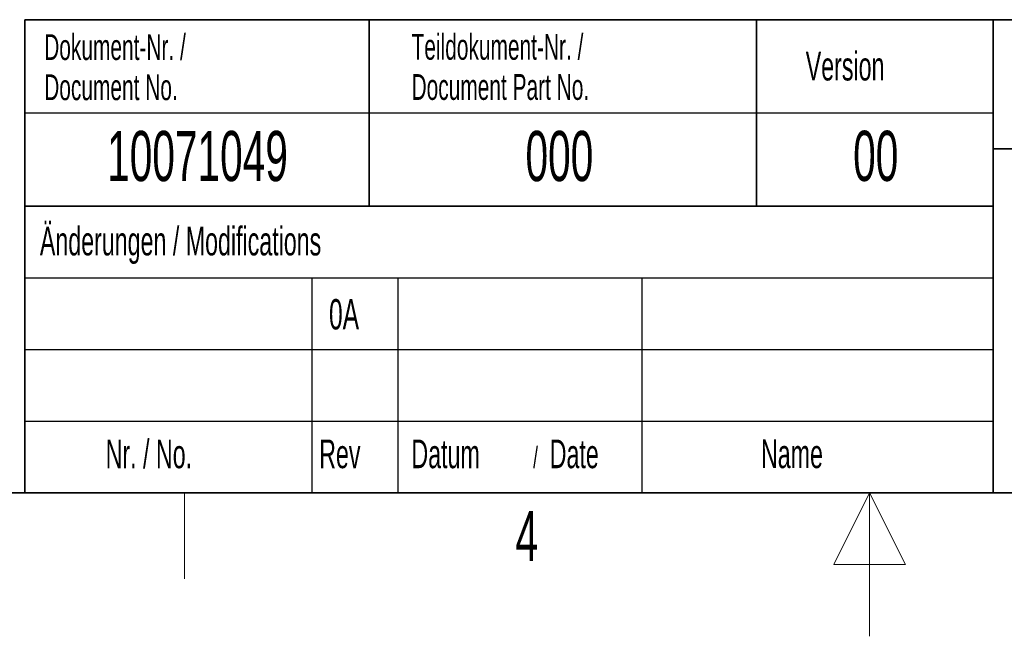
# Model space of a CAD drawing. Header units: millimetres. Extents: x 5 to 418, y 2 to 292.
# Tile 9 of 20: x 158 to 226, y 2 to 45. Entities that reach past the tile are written whole.
import ezdxf

# ---------------------------------------------------------------- set-up
doc = ezdxf.new("R2010")
doc.units = ezdxf.units.MM
doc.layers.add('SLD-0', color=7, linetype='Continuous')
doc.styles.add('SLDTEXTSTYLE0', font='TXT', dxfattribs={"width": 0.605})

msp = doc.modelspace()

# ---------------------------------------------------------------- linework, layer by layer
at = {"layer": 'SLD-0', "lineweight": 35}
for p, q in [((158.1167, 45), (225.6167, 45)), ((158.1167, 45), (158.1167, 32)), ((182.1167, 45), (182.1167, 32)), ((209.1167, 45), (209.1167, 32)), ((225.6167, 45), (225.6167, 32)), ((225.6167, 45), (266.3305, 45)), ((225.6167, 45), (225.6167, 36)), ((225.6167, 36), (266.3305, 36)), ((225.6167, 36), (225.6167, 12)), ((158.1167, 32), (158.1167, 12)), ((158.1167, 32), (225.6167, 32)), ((225.6167, 32), (225.6167, 12)), ((26, 12), (408, 12)), ((158.1167, 12), (225.6167, 12)), ((225.6167, 12), (266.3305, 12))]:
    msp.add_line(p, q, dxfattribs=at)
at = {"layer": 'SLD-0'}
for p, q in [((158.1167, 38.5), (225.6167, 38.5)), ((158.1167, 27), (225.6167, 27)), ((178.1167, 27), (178.1167, 12)), ((184.1167, 27), (184.1167, 12)), ((201.1167, 27), (201.1167, 12)), ((158.1167, 22), (225.6167, 22)), ((158.1167, 17), (225.6167, 17))]:
    msp.add_line(p, q, dxfattribs=at)
at = {"layer": 'SLD-0', "lineweight": 25}
msp.add_line((158.1167, 32), (225.6167, 32), dxfattribs=at)
at = {"layer": 'SLD-0', "lineweight": 18}
for p, q in [((169.25, 6), (169.25, 12)), ((217, 12), (214.5, 7)), ((217, 2), (217, 12)), ((219.5, 7), (217, 12)), ((214.5, 7), (219.5, 7))]:
    msp.add_line(p, q, dxfattribs=at)

# ---------------------------------------------------------------- texts
at = {"layer": 'SLD-0', "style": 'SLDTEXTSTYLE0'}
for s, insert, char_height, attachment_point in [('Dokument-Nr. /', (159.4707, 43.9891), 1.8, 1), ('Teildokument-Nr. /', (185.0721, 44.0073), 1.8, 1), ('Version', (212.5452, 42.7601), 2, 1), ('Document No.', (159.4707, 41.1891), 1.8, 1), ('Document Part No.', (185.0721, 41.2073), 1.8, 1), ('10071049', (170.1557, 37.243), 3.5, 2), ('000', (195.3767, 37.243), 3.5, 2), ('00', (217.424, 37.2527), 3.5, 2), ('Änderungen / Modifications', (159.1698, 30.5619), 2, 1), ('0A', (179.3199, 25.5156), 2.11667, 1), ('Nr. / No.', (163.7532, 15.7244), 2, 1), ('Rev', (178.6351, 15.7244), 2, 1), ('Datum', (185.0629, 15.7244), 2, 1), ('/', (193.5459, 15.2243), 1.5, 1), ('Date', (194.7022, 15.7244), 2, 1), ('Name', (209.4275, 15.729), 2, 1), ('4', (193.1027, 10.743), 3.5, 2)]:
    msp.add_mtext(s, dxfattribs=dict(at, insert=insert, char_height=char_height, attachment_point=attachment_point))

doc.saveas('drawing.dxf')
